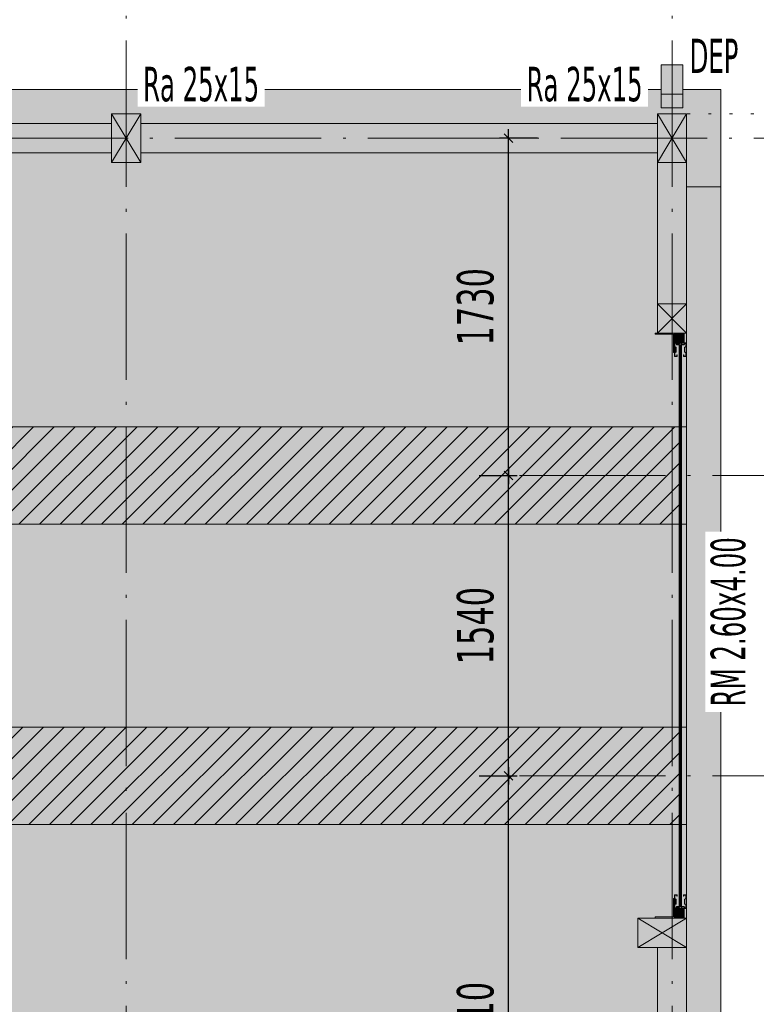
# Model space of a CAD drawing. Header units: millimetres. Extents: x 0 to 1517, y -116 to 725.
# Tile 13 of 256: x 548 to 598, y -21 to 46. Entities that reach past the tile are written whole.
import ezdxf

# ---------------------------------------------------------------- set-up
doc = ezdxf.new("R2010")
doc.units = ezdxf.units.MM
doc.linetypes.add('CADWORK_2', pattern=[1.45, 0.2, -1.25])
doc.linetypes.add('CADWORK_5', pattern=[13.2, 10, -1.5, 0.2, -1.5])
doc.layers.add('Ech.1_100', color=7, linetype='Continuous')
doc.layers.add('Ech.1_75', color=7, linetype='Continuous')
doc.styles.add('tahoma-', font='txt', dxfattribs={"height": 1})
doc.styles.add('tahoma-z-r', font='txt', dxfattribs={"width": 0.704918})
doc.dimstyles.new('ISO-25', dxfattribs={"dimtxt": 2.5, "dimasz": 2.5, "dimexe": 1.25, "dimexo": 0.625, "dimtad": 1, "dimtxsty": 'Standard', "dimcen": 2.5, "dimadec": 0, "dimazin": 0, "dimtfac": 1, "dimtmove": 0, "dimatfit": 3, "dimfxl": 1, "dimarcsym": 0})
pattern_1 = [(45, (0, 0), (-0.7071068, 0.7071068), [])]

# ---------------------------------------------------------------- blocks, each defined once
blk = doc.blocks.new('cw-dimension-symbol5')
at = {"linetype": 'Continuous', "lineweight": -2}
blk.add_hatch(color=0, dxfattribs=at).paths.add_polyline_path([(0, 0), (-1, 0.25), (-1, -0.25)])
at = {"color": 0, "linetype": 'Continuous', "lineweight": -2}
for p, q in [((0, 0), (-1, 0.25)), ((-1, 0.25), (-1, -0.25)), ((-1, -0.25), (0, 0))]:
    blk.add_line(p, q, dxfattribs=at)
blk = doc.blocks.new('*D111')
at = {"layer": 'Defpoints', "color": 0}
for p in [(388.241, 37.322), (591.575, -69.345), (591.575, -69.345)]:
    blk.add_point(p, dxfattribs=at)
at = {"layer": 'Ech.1_75', "color": 0, "linetype": 'Continuous', "lineweight": -2}
for p, q in [((388.241, 37.322), (388.52, 37.853)), ((389.304, 36.764), (590.512, -68.787)), ((591.575, -69.345), (591.853, -68.814))]:
    blk.add_line(p, q, dxfattribs=at)
at = {"layer": 'Ech.1_75', "color": 0, "lineweight": -2, "xscale": 1.200000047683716, "yscale": 1.200000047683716, "zscale": 1.200000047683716}
for p, rotation in [((388.241, 37.322), 152.3189384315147), ((591.575, -69.345), 332.3189384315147)]:
    blk.add_blockref('cw-dimension-symbol5', p, dxfattribs=dict(at, rotation=rotation))
blk = doc.blocks.new('cw-dimension-symbol2')
at = {"color": 0, "linetype": 'Continuous', "lineweight": -2}
for p, q in [((-1, 0), (1, 0)), ((-0.5, -0.5), (0.5, 0.5))]:
    blk.add_line(p, q, dxfattribs=at)
blk = doc.blocks.new('*D129')
at = {"layer": 'Defpoints', "color": 0}
for p in [(579.387, -5.278), (581.387, -5.278), (579.387, -38.745)]:
    blk.add_point(p, dxfattribs=at)
at = {"layer": 'Ech.1_75', "color": 0, "linetype": 'Continuous', "lineweight": -2}
for p, q in [((579.387, -5.278), (581.987, -5.278)), ((581.387, -38.145), (581.387, -5.878)), ((579.387, -38.745), (581.987, -38.745))]:
    blk.add_line(p, q, dxfattribs=at)
at = {"layer": 'Ech.1_75', "color": 0, "lineweight": -2, "xscale": 0.6000000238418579, "yscale": 0.6000000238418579, "zscale": 0.6000000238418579}
for p, rotation in [((581.387, -5.278), 90), ((581.387, -38.745), 270)]:
    blk.add_blockref('cw-dimension-symbol2', p, dxfattribs=dict(at, rotation=rotation))
at = {"layer": 'Ech.1_75', "color": 7, "linetype": 'Continuous', "lineweight": 5, "insert": (579.137, -22.012), "char_height": 2.5, "attachment_point": 5, "rotation": 90, "style": 'tahoma-z-r'}
blk.add_mtext('2510', dxfattribs=at)
blk = doc.blocks.new('*D130')
at = {"layer": 'Defpoints', "color": 0}
for p in [(579.387, 15.255), (581.387, 15.255), (579.387, -5.278)]:
    blk.add_point(p, dxfattribs=at)
at = {"layer": 'Ech.1_75', "color": 0, "linetype": 'Continuous', "lineweight": -2}
for p, q in [((579.387, 15.255), (581.987, 15.255)), ((581.387, -4.678), (581.387, 14.655)), ((579.387, -5.278), (581.987, -5.278))]:
    blk.add_line(p, q, dxfattribs=at)
at = {"layer": 'Ech.1_75', "color": 0, "lineweight": -2, "xscale": 0.6000000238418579, "yscale": 0.6000000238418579, "zscale": 0.6000000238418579}
for p, rotation in [((581.387, 15.255), 90), ((581.387, -5.278), 270)]:
    blk.add_blockref('cw-dimension-symbol2', p, dxfattribs=dict(at, rotation=rotation))
at = {"layer": 'Ech.1_75', "color": 7, "linetype": 'Continuous', "lineweight": 5, "insert": (579.137, 4.988), "char_height": 2.5, "attachment_point": 5, "rotation": 90, "style": 'tahoma-z-r'}
blk.add_mtext('1540', dxfattribs=at)
blk = doc.blocks.new('*D131')
at = {"layer": 'Defpoints', "color": 0}
for p in [(581.387, 38.322), (583.387, 38.322), (579.387, 15.255)]:
    blk.add_point(p, dxfattribs=at)
at = {"layer": 'Ech.1_75', "color": 0, "linetype": 'Continuous', "lineweight": -2}
for p, q in [((583.387, 38.322), (580.787, 38.322)), ((581.387, 15.855), (581.387, 37.722)), ((579.387, 15.255), (581.987, 15.255))]:
    blk.add_line(p, q, dxfattribs=at)
at = {"layer": 'Ech.1_75', "color": 0, "lineweight": -2, "xscale": 0.6000000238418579, "yscale": 0.6000000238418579, "zscale": 0.6000000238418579}
for p, rotation in [((581.387, 38.322), 90), ((581.387, 15.255), 270)]:
    blk.add_blockref('cw-dimension-symbol2', p, dxfattribs=dict(at, rotation=rotation))
at = {"layer": 'Ech.1_75', "color": 7, "linetype": 'Continuous', "lineweight": 5, "insert": (579.137, 26.788), "char_height": 2.5, "attachment_point": 5, "rotation": 90, "style": 'tahoma-z-r'}
blk.add_mtext('1730', dxfattribs=at)

msp = doc.modelspace()

# ---------------------------------------------------------------- hatches: boundary and pattern name
at = {"layer": 'Ech.1_75', "linetype": 'Continuous', "lineweight": 5, "true_color": 0xd7d7ea, "transparency": 33554687}
msp.add_hatch(color=254, dxfattribs=at).paths.add_polyline_path([(593.308, 43.321), (591.841, 43.321), (591.841, 41.322), (593.308, 41.322), (593.308, 43.321)])
at = {"layer": 'Ech.1_75', "linetype": 'Continuous', "lineweight": 5, "true_color": 0xf3f3f3, "transparency": 33554687}
for points in [[(591.841, 41.655), (481.575, 41.655), (481.575, 39.322), (516.908, 39.322), (516.908, 39.988), (518.908, 39.988), (518.908, 39.322), (554.241, 39.322), (554.241, 39.988), (556.241, 39.988), (556.241, 39.322), (591.575, 39.322), (591.575, 39.988), (593.575, 39.988), (593.575, 34.988), (595.908, 34.988), (595.908, 41.655), (593.308, 41.655), (593.308, 40.388), (591.841, 40.388), (591.841, 41.655)], [(388.241, 18.588), (593.068, 18.588), (593.068, 24.195), (593.228, 24.195), (593.228, 18.588), (593.575, 18.588), (593.575, 24.988), (593.415, 24.988), (593.415, 24.322), (593.192, 24.322), (593.281, 24.215), (593.37, 24.215), (593.459, 24.322), (593.548, 24.322), (593.548, 24.051), (593.459, 24.011), (593.459, 23.7), (593.548, 23.66), (593.548, 23.388), (593.37, 23.388), (593.37, 23.495), (593.39, 23.495), (593.39, 23.408), (593.528, 23.408), (593.528, 23.647), (593.439, 23.687), (593.439, 24.024), (593.528, 24.064), (593.528, 24.302), (593.468, 24.302), (593.38, 24.195), (593.272, 24.195), (593.183, 24.302), (593.113, 24.302), (593.024, 24.195), (592.916, 24.195), (592.828, 24.302), (592.768, 24.302), (592.768, 24.064), (592.857, 24.024), (592.857, 23.687), (592.768, 23.647), (592.768, 23.408), (592.906, 23.408), (592.906, 23.495), (592.926, 23.495), (592.926, 23.388), (592.748, 23.388), (592.748, 23.655), (592.668, 23.655), (592.668, 24.908), (591.415, 24.908), (591.415, 24.988), (591.575, 24.988), (591.575, 37.322), (556.241, 37.322), (556.241, 36.655), (554.241, 36.655), (554.241, 37.322), (518.908, 37.322), (518.908, 36.655), (516.908, 36.655), (516.908, 37.322), (435.241, 37.322), (435.241, 36.988), (432.575, 36.988), (432.575, 37.322), (388.241, 37.322), (388.241, 26.988), (388.908, 26.988), (388.908, 24.988), (388.241, 24.988), (388.241, 18.588)], [(595.908, 34.988), (593.575, 34.988), (593.575, -67.012), (595.908, -67.012), (595.908, 34.988)], [(592.801, 24.375), (593.361, 24.375), (593.361, 24.935), (592.801, 24.935), (592.801, 24.375)], [(592.926, 24.215), (593.015, 24.215), (593.104, 24.322), (592.837, 24.322), (592.926, 24.215)], [(592.837, 24.011), (592.748, 24.051), (592.748, 23.66), (592.837, 23.7), (592.837, 24.011)], [(593.575, 18.588), (593.228, 18.588), (593.228, 11.922), (593.575, 11.922), (593.575, 18.588)], [(388.241, -1.945), (593.068, -1.945), (593.068, 11.922), (388.241, 11.922), (388.241, -1.945)], [(593.575, 11.922), (593.228, 11.922), (593.228, -1.945), (593.575, -1.945), (593.575, 11.922)], [(593.575, -1.945), (593.228, -1.945), (593.228, -8.612), (593.575, -8.612), (593.575, -1.945)], [(592.748, -14.074), (592.837, -14.034), (592.837, -13.723), (592.748, -13.683), (592.748, -14.074)], [(593.361, -14.398), (592.801, -14.398), (592.801, -14.958), (593.361, -14.958), (593.361, -14.398)], [(593.015, -14.238), (592.926, -14.238), (592.837, -14.345), (593.104, -14.345), (593.015, -14.238)]]:
    msp.add_hatch(color=7, dxfattribs=at).paths.add_polyline_path(points)
at = {"layer": 'Ech.1_75', "linetype": 'Continuous', "lineweight": 5, "true_color": 0x9595c6, "transparency": 33554687}
msp.add_hatch(color=253, dxfattribs=at).paths.add_polyline_path([(591.841, 40.388), (593.308, 40.388), (593.308, 41.322), (591.841, 41.322), (591.841, 40.388)])
at = {"layer": 'Ech.1_75', "linetype": 'Continuous', "lineweight": 5, "true_color": 0xdcdcdc, "transparency": 33554687}
for points in [[(554.241, 36.655), (556.241, 36.655), (556.241, 39.988), (554.241, 39.988), (554.241, 36.655)], [(591.575, 36.655), (593.575, 36.655), (593.575, 39.988), (591.575, 39.988), (591.575, 36.655)], [(593.575, 26.988), (591.575, 26.988), (591.575, 24.988), (593.575, 24.988), (593.575, 26.988)], [(388.241, 11.922), (593.068, 11.922), (593.068, 18.588), (388.241, 18.588), (388.241, 11.922)], [(388.241, -8.612), (593.068, -8.612), (593.068, -1.945), (388.241, -1.945), (388.241, -8.612)], [(590.241, -17.012), (593.575, -17.012), (593.575, -15.012), (590.241, -15.012), (590.241, -17.012)]]:
    msp.add_hatch(color=254, dxfattribs=at).paths.add_polyline_path(points)
at = {"layer": 'Ech.1_75', "linetype": 'Continuous', "lineweight": 5, "true_color": 0xfdfdfd, "transparency": 33554687}
for points in [[(554.241, 39.322), (518.908, 39.322), (518.908, 37.322), (554.241, 37.322), (554.241, 39.322)], [(556.241, 37.322), (591.575, 37.322), (591.575, 39.322), (556.241, 39.322), (556.241, 37.322)], [(591.575, 26.988), (593.575, 26.988), (593.575, 36.655), (591.575, 36.655), (591.575, 26.988)], [(591.575, -27.345), (593.575, -27.345), (593.575, -17.012), (591.575, -17.012), (591.575, -27.345)]]:
    msp.add_hatch(color=7, dxfattribs=at).paths.add_polyline_path(points)
at = {"layer": 'Ech.1_75', "linetype": 'Continuous', "lineweight": 5, "true_color": 0xb3b3b3, "transparency": 33554687}
for points in [[(592.668, 23.655), (592.748, 23.655), (592.748, 24.988), (591.415, 24.988), (591.415, 24.908), (592.668, 24.908), (592.668, 23.655)], [(592.768, 24.302), (592.828, 24.302), (592.916, 24.195), (593.024, 24.195), (593.113, 24.302), (593.183, 24.302), (593.272, 24.195), (593.38, 24.195), (593.468, 24.302), (593.528, 24.302), (593.528, 24.064), (593.439, 24.024), (593.439, 23.687), (593.528, 23.647), (593.528, 23.408), (593.39, 23.408), (593.39, 23.495), (593.37, 23.495), (593.37, 23.388), (593.548, 23.388), (593.548, 23.66), (593.459, 23.7), (593.459, 24.011), (593.548, 24.051), (593.548, 24.322), (593.459, 24.322), (593.37, 24.215), (593.281, 24.215), (593.192, 24.322), (593.104, 24.322), (593.015, 24.215), (592.926, 24.215), (592.837, 24.322), (592.748, 24.322), (592.748, 24.051), (592.837, 24.011), (592.837, 23.7), (592.748, 23.66), (592.748, 23.388), (592.926, 23.388), (592.926, 23.495), (592.906, 23.495), (592.906, 23.408), (592.768, 23.408), (592.768, 23.647), (592.857, 23.687), (592.857, 24.024), (592.768, 24.064), (592.768, 24.302)], [(592.768, -13.432), (592.906, -13.432), (592.906, -13.518), (592.926, -13.518), (592.926, -13.412), (592.748, -13.412), (592.748, -13.683), (592.837, -13.723), (592.837, -14.034), (592.748, -14.074), (592.748, -14.345), (592.837, -14.345), (592.926, -14.238), (593.015, -14.238), (593.104, -14.345), (593.192, -14.345), (593.281, -14.238), (593.37, -14.238), (593.459, -14.345), (593.548, -14.345), (593.548, -14.074), (593.459, -14.034), (593.459, -13.723), (593.548, -13.683), (593.548, -13.412), (593.37, -13.412), (593.37, -13.518), (593.39, -13.518), (593.39, -13.432), (593.528, -13.432), (593.528, -13.67), (593.439, -13.71), (593.439, -14.047), (593.528, -14.087), (593.528, -14.325), (593.468, -14.325), (593.38, -14.218), (593.272, -14.218), (593.183, -14.325), (593.113, -14.325), (593.024, -14.218), (592.916, -14.218), (592.828, -14.325), (592.768, -14.325), (592.768, -14.087), (592.857, -14.047), (592.857, -13.71), (592.768, -13.67), (592.768, -13.432)], [(592.668, -14.932), (591.415, -14.932), (591.415, -15.012), (592.748, -15.012), (592.748, -13.678), (592.668, -13.678), (592.668, -14.932)]]:
    msp.add_hatch(color=253, dxfattribs=at).paths.add_polyline_path(points)
h = msp.add_hatch(color=253, dxfattribs=at)
h.paths.add_polyline_path([(593.415, 24.988), (592.748, 24.988), (592.748, 24.322), (593.415, 24.322), (593.415, 24.379), (593.415, 24.988)])
h.paths.add_polyline_path([(593.361, 24.375), (592.801, 24.375), (592.801, 24.935), (593.361, 24.935), (593.361, 24.375)])
at = {"layer": 'Ech.1_75', "linetype": 'Continuous', "lineweight": 5, "true_color": 0xb3d6f7, "transparency": 33554687}
for points in [[(593.068, -14.218), (593.109, -14.218), (593.109, 24.195), (593.068, 24.195), (593.068, -14.218)], [(593.109, -14.218), (593.17, -14.218), (593.17, 24.195), (593.109, 24.195), (593.109, -14.218)], [(593.17, -14.218), (593.212, -14.218), (593.212, 24.195), (593.17, 24.195), (593.17, -14.218)], [(593.228, 24.195), (593.212, 24.195), (593.212, -14.218), (593.228, -14.218), (593.228, 24.195)]]:
    msp.add_hatch(color=254, dxfattribs=at).paths.add_polyline_path(points)
at = {"layer": 'Ech.1_75', "linetype": 'Continuous', "lineweight": 5, "transparency": 33554687}
h = msp.add_hatch(dxfattribs=at)
h.set_pattern_fill('CDWK_11', style=0, pattern_type=2)
h.set_pattern_definition(pattern_1)
h.paths.add_polyline_path([(388.241, 11.922), (593.068, 11.922), (593.068, 18.588), (388.241, 18.588), (388.241, 11.922)])
h = msp.add_hatch(dxfattribs=at)
h.set_pattern_fill('CDWK_11', style=0, pattern_type=2)
h.set_pattern_definition(pattern_1)
h.paths.add_polyline_path([(388.241, -8.612), (593.068, -8.612), (593.068, -1.945), (388.241, -1.945), (388.241, -8.612)])
at = {"layer": 'Ech.1_75', "linetype": 'Continuous', "lineweight": 5, "true_color": 0xf3f3f3, "transparency": 33554687}
h = msp.add_hatch(color=7, dxfattribs=at)
h.paths.add_polyline_path([(555.241, -35.412), (593.068, -35.412), (593.068, -30.138), (593.228, -30.138), (593.228, -35.412), (593.575, -35.412), (593.575, -29.345), (593.415, -29.345), (593.415, -30.012), (593.192, -30.012), (593.281, -30.118), (593.37, -30.118), (593.459, -30.012), (593.548, -30.012), (593.548, -30.283), (593.459, -30.323), (593.459, -30.634), (593.548, -30.674), (593.548, -30.945), (593.37, -30.945), (593.37, -30.838), (593.39, -30.838), (593.39, -30.925), (593.528, -30.925), (593.528, -30.687), (593.439, -30.647), (593.439, -30.31), (593.528, -30.27), (593.528, -30.032), (593.468, -30.032), (593.38, -30.138), (593.272, -30.138), (593.183, -30.032), (593.113, -30.032), (593.024, -30.138), (592.916, -30.138), (592.828, -30.032), (592.768, -30.032), (592.768, -30.27), (592.857, -30.31), (592.857, -30.647), (592.768, -30.687), (592.768, -30.925), (592.906, -30.925), (592.906, -30.838), (592.926, -30.838), (592.926, -30.945), (592.748, -30.945), (592.748, -30.678), (592.668, -30.678), (592.668, -29.425), (591.415, -29.425), (591.415, -29.345), (590.241, -29.345), (590.241, -27.345), (591.575, -27.345), (591.575, -17.012), (590.241, -17.012), (590.241, -15.012), (591.415, -15.012), (591.415, -14.932), (592.668, -14.932), (592.668, -13.678), (592.748, -13.678), (592.748, -13.412), (592.926, -13.412), (592.926, -13.518), (592.906, -13.518), (592.906, -13.432), (592.768, -13.432), (592.768, -13.67), (592.857, -13.71), (592.857, -14.047), (592.768, -14.087), (592.768, -14.325), (592.828, -14.325), (592.916, -14.218), (593.024, -14.218), (593.113, -14.325), (593.183, -14.325), (593.272, -14.218), (593.38, -14.218), (593.468, -14.325), (593.528, -14.325), (593.528, -14.087), (593.439, -14.047), (593.439, -13.71), (593.528, -13.67), (593.528, -13.432), (593.39, -13.432), (593.39, -13.518), (593.37, -13.518), (593.37, -13.412), (593.548, -13.412), (593.548, -13.683), (593.459, -13.723), (593.459, -14.034), (593.548, -14.074), (593.548, -14.345), (593.459, -14.345), (593.37, -14.238), (593.281, -14.238), (593.192, -14.345), (593.415, -14.345), (593.415, -15.012), (593.575, -15.012), (593.575, -8.612), (593.228, -8.612), (593.228, -14.218), (593.068, -14.218), (593.068, -8.612), (388.241, -8.612), (388.241, -27.345), (388.908, -27.345), (388.908, -29.345), (388.401, -29.345), (388.401, -29.425), (388.241, -29.425), (388.241, -35.412), (433.908, -35.412), (480.575, -35.412), (517.908, -35.412), (555.241, -35.412)])
h.paths.add_polyline_path([(433.908, -29.678), (432.575, -29.678), (432.575, -27.012), (435.241, -27.012), (435.241, -29.678), (433.908, -29.678)])
h.paths.add_polyline_path([(480.575, -29.678), (479.241, -29.678), (479.241, -27.012), (481.908, -27.012), (481.908, -29.678), (480.575, -29.678)])
h.paths.add_polyline_path([(517.908, -29.678), (516.575, -29.678), (516.575, -27.012), (519.241, -27.012), (519.241, -29.678), (517.908, -29.678)])
h.paths.add_polyline_path([(555.241, -29.678), (553.908, -29.678), (553.908, -27.012), (556.575, -27.012), (556.575, -29.678), (555.241, -29.678)])
at = {"layer": 'Ech.1_75', "linetype": 'Continuous', "lineweight": 5, "true_color": 0xb3b3b3, "transparency": 33554687}
h = msp.add_hatch(color=253, dxfattribs=at)
h.paths.add_polyline_path([(593.415, -14.345), (592.748, -14.345), (592.748, -15.012), (593.415, -15.012), (593.415, -14.954), (593.415, -14.345)])
h.paths.add_polyline_path([(593.361, -14.958), (592.801, -14.958), (592.801, -14.398), (593.361, -14.398), (593.361, -14.958)])

# ---------------------------------------------------------------- linework, layer by layer
at = {"layer": 'Ech.1_75', "color": 9, "linetype": 'Continuous', "lineweight": 5, "transparency": 33554687}
for p, q in [((556.241, 36.655), (554.241, 39.988)), ((556.241, 39.988), (554.241, 36.655)), ((593.575, 36.655), (591.575, 39.988)), ((593.575, 39.988), (591.575, 36.655)), ((591.575, 26.988), (593.575, 24.988)), ((591.575, 24.988), (593.575, 26.988)), ((593.575, -17.012), (590.241, -15.012)), ((593.575, -15.012), (590.241, -17.012))]:
    msp.add_line(p, q, dxfattribs=at)
at = {"layer": 'Ech.1_75', "color": 7, "linetype": 'CADWORK_5', "lineweight": 5}
for points in [[(555.241, -97.012), (555.241, 76.664)], [(592.575, -97.012), (592.575, 76.664)], [(360.575, 38.322), (619.303, 38.322)]]:
    msp.add_lwpolyline(points, dxfattribs=at)
at = {"layer": 'Ech.1_75', "color": 7, "linetype": 'Continuous', "lineweight": 5}
for points in [[(593.308, 43.321), (591.841, 43.321), (591.841, 41.322), (593.308, 41.322), (593.308, 43.321)], [(591.841, 41.655), (481.575, 41.655), (481.575, 39.322), (516.908, 39.322), (516.908, 39.988), (518.908, 39.988), (518.908, 39.322), (554.241, 39.322), (554.241, 39.988), (556.241, 39.988), (556.241, 39.322), (591.575, 39.322), (591.575, 39.988), (593.575, 39.988), (593.575, 34.988), (595.908, 34.988), (595.908, 41.655), (593.308, 41.655), (593.308, 40.388), (591.841, 40.388), (591.841, 41.655)], [(591.841, 40.388), (593.308, 40.388), (593.308, 41.322), (591.841, 41.322), (591.841, 40.388)], [(554.241, 36.655), (556.241, 36.655), (556.241, 39.988), (554.241, 39.988), (554.241, 36.655)], [(591.575, 36.655), (593.575, 36.655), (593.575, 39.988), (591.575, 39.988), (591.575, 36.655)], [(554.241, 39.322), (518.908, 39.322), (518.908, 37.322), (554.241, 37.322), (554.241, 39.322)], [(556.241, 37.322), (591.575, 37.322), (591.575, 39.322), (556.241, 39.322), (556.241, 37.322)], [(591.575, 26.988), (593.575, 26.988), (593.575, 36.655), (591.575, 36.655), (591.575, 26.988)], [(595.908, 34.988), (593.575, 34.988), (593.575, -67.012), (595.908, -67.012), (595.908, 34.988)], [(593.575, 26.988), (591.575, 26.988), (591.575, 24.988), (593.575, 24.988), (593.575, 26.988)], [(592.668, 23.655), (592.748, 23.655), (592.748, 24.988), (591.415, 24.988), (591.415, 24.908), (592.668, 24.908), (592.668, 23.655)], [(593.415, 24.988), (592.748, 24.988), (592.748, 24.322), (593.415, 24.322), (593.415, 24.379), (593.415, 24.988)], [(593.361, 24.375), (592.801, 24.375), (592.801, 24.935), (593.361, 24.935), (593.361, 24.375)], [(592.801, 24.375), (593.361, 24.375), (593.361, 24.935), (592.801, 24.935), (592.801, 24.375)], [(592.768, 24.302), (592.828, 24.302), (592.916, 24.195), (593.024, 24.195), (593.113, 24.302), (593.183, 24.302), (593.272, 24.195), (593.38, 24.195), (593.468, 24.302), (593.528, 24.302), (593.528, 24.064), (593.439, 24.024), (593.439, 23.687), (593.528, 23.647), (593.528, 23.408), (593.39, 23.408), (593.39, 23.495), (593.37, 23.495), (593.37, 23.388), (593.548, 23.388), (593.548, 23.66), (593.459, 23.7), (593.459, 24.011), (593.548, 24.051), (593.548, 24.322), (593.459, 24.322), (593.37, 24.215), (593.281, 24.215), (593.192, 24.322), (593.104, 24.322), (593.015, 24.215), (592.926, 24.215), (592.837, 24.322), (592.748, 24.322), (592.748, 24.051), (592.837, 24.011), (592.837, 23.7), (592.748, 23.66), (592.748, 23.388), (592.926, 23.388), (592.926, 23.495), (592.906, 23.495), (592.906, 23.408), (592.768, 23.408), (592.768, 23.647), (592.857, 23.687), (592.857, 24.024), (592.768, 24.064), (592.768, 24.302)], [(592.926, 24.215), (593.015, 24.215), (593.104, 24.322), (592.837, 24.322), (592.926, 24.215)], [(592.837, 24.011), (592.748, 24.051), (592.748, 23.66), (592.837, 23.7), (592.837, 24.011)], [(593.068, -14.218), (593.109, -14.218), (593.109, 24.195), (593.068, 24.195), (593.068, -14.218)], [(593.109, -14.218), (593.17, -14.218), (593.17, 24.195), (593.109, 24.195), (593.109, -14.218)], [(593.17, -14.218), (593.212, -14.218), (593.212, 24.195), (593.17, 24.195), (593.17, -14.218)], [(593.228, 24.195), (593.212, 24.195), (593.212, -14.218), (593.228, -14.218), (593.228, 24.195)], [(388.241, 11.922), (593.068, 11.922), (593.068, 18.588), (388.241, 18.588), (388.241, 11.922)], [(593.575, 18.588), (593.228, 18.588), (593.228, 11.922), (593.575, 11.922), (593.575, 18.588)], [(388.241, -1.945), (593.068, -1.945), (593.068, 11.922), (388.241, 11.922), (388.241, -1.945)], [(593.575, 11.922), (593.228, 11.922), (593.228, -1.945), (593.575, -1.945), (593.575, 11.922)], [(388.241, -8.612), (593.068, -8.612), (593.068, -1.945), (388.241, -1.945), (388.241, -8.612)], [(593.575, -1.945), (593.228, -1.945), (593.228, -8.612), (593.575, -8.612), (593.575, -1.945)], [(592.768, -13.432), (592.906, -13.432), (592.906, -13.518), (592.926, -13.518), (592.926, -13.412), (592.748, -13.412), (592.748, -13.683), (592.837, -13.723), (592.837, -14.034), (592.748, -14.074), (592.748, -14.345), (592.837, -14.345), (592.926, -14.238), (593.015, -14.238), (593.104, -14.345), (593.192, -14.345), (593.281, -14.238), (593.37, -14.238), (593.459, -14.345), (593.548, -14.345), (593.548, -14.074), (593.459, -14.034), (593.459, -13.723), (593.548, -13.683), (593.548, -13.412), (593.37, -13.412), (593.37, -13.518), (593.39, -13.518), (593.39, -13.432), (593.528, -13.432), (593.528, -13.67), (593.439, -13.71), (593.439, -14.047), (593.528, -14.087), (593.528, -14.325), (593.468, -14.325), (593.38, -14.218), (593.272, -14.218), (593.183, -14.325), (593.113, -14.325), (593.024, -14.218), (592.916, -14.218), (592.828, -14.325), (592.768, -14.325), (592.768, -14.087), (592.857, -14.047), (592.857, -13.71), (592.768, -13.67), (592.768, -13.432)], [(592.668, -14.932), (591.415, -14.932), (591.415, -15.012), (592.748, -15.012), (592.748, -13.678), (592.668, -13.678), (592.668, -14.932)], [(592.748, -14.074), (592.837, -14.034), (592.837, -13.723), (592.748, -13.683), (592.748, -14.074)], [(593.415, -14.345), (592.748, -14.345), (592.748, -15.012), (593.415, -15.012), (593.415, -14.954), (593.415, -14.345)], [(593.361, -14.958), (592.801, -14.958), (592.801, -14.398), (593.361, -14.398), (593.361, -14.958)], [(593.361, -14.398), (592.801, -14.398), (592.801, -14.958), (593.361, -14.958), (593.361, -14.398)], [(593.015, -14.238), (592.926, -14.238), (592.837, -14.345), (593.104, -14.345), (593.015, -14.238)], [(590.241, -17.012), (593.575, -17.012), (593.575, -15.012), (590.241, -15.012), (590.241, -17.012)], [(591.575, -27.345), (593.575, -27.345), (593.575, -17.012), (591.575, -17.012), (591.575, -27.345)]]:
    msp.add_lwpolyline(points, close=True, dxfattribs=at)
at = {"layer": 'Ech.1_75', "color": 9, "linetype": 'CADWORK_2', "lineweight": 5, "elevation": 33.333}
msp.add_lwpolyline([(615.564, 39.988), (593.575, 39.988)], dxfattribs=at)
at = {"layer": 'Ech.1_75', "color": 7, "linetype": 'Continuous', "lineweight": 5}
for points in [[(388.241, 18.588), (593.068, 18.588), (593.068, 24.195), (593.228, 24.195), (593.228, 18.588), (593.575, 18.588), (593.575, 24.988), (593.415, 24.988), (593.415, 24.322), (593.192, 24.322), (593.281, 24.215), (593.37, 24.215), (593.459, 24.322), (593.548, 24.322), (593.548, 24.051), (593.459, 24.011), (593.459, 23.7), (593.548, 23.66), (593.548, 23.388), (593.37, 23.388), (593.37, 23.495), (593.39, 23.495), (593.39, 23.408), (593.528, 23.408), (593.528, 23.647), (593.439, 23.687), (593.439, 24.024), (593.528, 24.064), (593.528, 24.302), (593.468, 24.302), (593.38, 24.195), (593.272, 24.195), (593.183, 24.302), (593.113, 24.302), (593.024, 24.195), (592.916, 24.195), (592.828, 24.302), (592.768, 24.302), (592.768, 24.064), (592.857, 24.024), (592.857, 23.687), (592.768, 23.647), (592.768, 23.408), (592.906, 23.408), (592.906, 23.495), (592.926, 23.495), (592.926, 23.388), (592.748, 23.388), (592.748, 23.655), (592.668, 23.655), (592.668, 24.908), (591.415, 24.908), (591.415, 24.988), (591.575, 24.988), (591.575, 37.322), (556.241, 37.322), (556.241, 36.655), (554.241, 36.655), (554.241, 37.322), (518.908, 37.322)], [(591.575, -27.345), (591.575, -17.012), (590.241, -17.012), (590.241, -15.012), (591.415, -15.012), (591.415, -14.932), (592.668, -14.932), (592.668, -13.678), (592.748, -13.678), (592.748, -13.412), (592.926, -13.412), (592.926, -13.518), (592.906, -13.518), (592.906, -13.432), (592.768, -13.432), (592.768, -13.67), (592.857, -13.71), (592.857, -14.047), (592.768, -14.087), (592.768, -14.325), (592.828, -14.325), (592.916, -14.218), (593.024, -14.218), (593.113, -14.325), (593.183, -14.325), (593.272, -14.218), (593.38, -14.218), (593.468, -14.325), (593.528, -14.325), (593.528, -14.087), (593.439, -14.047), (593.439, -13.71), (593.528, -13.67), (593.528, -13.432), (593.39, -13.432), (593.39, -13.518), (593.37, -13.518), (593.37, -13.412), (593.548, -13.412), (593.548, -13.683), (593.459, -13.723), (593.459, -14.034), (593.548, -14.074), (593.548, -14.345), (593.459, -14.345), (593.37, -14.238), (593.281, -14.238), (593.192, -14.345), (593.415, -14.345), (593.415, -15.012), (593.575, -15.012), (593.575, -8.612), (593.228, -8.612), (593.228, -14.218), (593.068, -14.218), (593.068, -8.612), (388.241, -8.612)]]:
    msp.add_lwpolyline(points, dxfattribs=at)
at = {"layer": 'Ech.1_75', "color": 1, "linetype": 'CADWORK_5', "lineweight": 5, "elevation": 33.333}
for points in [[(582.139, 15.255), (603.997, 15.255)], [(582.139, -5.278), (603.997, -5.278)]]:
    msp.add_lwpolyline(points, dxfattribs=at)

# ---------------------------------------------------------------- dimensions: what is measured, and where the dimension line sits
at = {"layer": 'Ech.1_75', "color": 7, "linetype": 'Continuous', "lineweight": 5}
for base, p1, p2, angle, text, picture, middle, dimtype in [((581.387, 38.322), (579.387, 15.255), (583.387, 38.322), 270, '1730', '*D131', (579.137, 26.788), 160), ((581.387, 15.255), (579.387, -5.278), (579.387, 15.255), 90, '1540', '*D130', (579.137, 4.988), 161), ((581.387, -5.278), (579.387, -38.745), (579.387, -5.278), 90, '2510', '*D129', (579.137, -22.012), 161)]:
    dim = msp.add_linear_dim(base=base, p1=p1, p2=p2, angle=angle, text=text, dimstyle='ISO-25', override={"dimtxt": 2.5, "dimasz": 0.6, "dimexe": 0.6, "dimexo": 0, "dimgap": 0, "dimdec": 2, "dimlfac": 1, "dimtxsty": 'tahoma-z-r', "dimblk": 'cw-dimension-symbol2', "dimclrt": 7, "dimtmove": 2}, dxfattribs=at)
    dim.commit()
    dim.dimension.update_dxf_attribs({"geometry": picture, "text_midpoint": middle, "dimtype": dimtype, "text_rotation": 90})
dim = msp.add_aligned_dim(p1=(388.241, 37.322), p2=(591.575, -69.345), distance=0, text=' ', dimstyle='ISO-25', override={"dimasz": 1.2, "dimexe": 0.6, "dimexo": 0, "dimgap": 0, "dimlfac": 1, "dimblk": 'cw-dimension-symbol5', "dimtmove": 2}, dxfattribs=at)
dim.commit()
dim.dimension.update_dxf_attribs({"geometry": '*D111', "text_midpoint": (0, 0)})

# ---------------------------------------------------------------- next in the draw order: texts
at = {"layer": 'Ech.1_100', "color": 5, "linetype": 'Continuous', "insert": (595.219, -0.543), "char_height": 2.5, "attachment_point": 1, "rotation": 90, "style": 'tahoma-', "bg_fill": 3, "box_fill_scale": 1.15, "bg_fill_color": 256, "bg_fill_true_color": 13158600, "bg_fill_transparency": 33554687}
msp.add_mtext('\\A1;\\fTahoma|b0|i0;\\W0.600000;\\H2.363600;RM 2.60x4.00', dxfattribs=at)
at = {"layer": 'Ech.1_75', "color": 7, "linetype": 'Continuous', "char_height": 2.5, "attachment_point": 1, "style": 'tahoma-', "bg_fill": 3, "box_fill_scale": 1.15, "bg_fill_color": 256, "bg_fill_true_color": 13158600, "bg_fill_transparency": 33554687}
for insert in [(556.402, 43.197), (582.628, 43.197)]:
    msp.add_mtext('\\A1;\\fTahoma|b0|i0;\\W0.600000;\\H2.354800;Ra 25x15', dxfattribs=dict(at, insert=insert))

# ---------------------------------------------------------------- next in the draw order: texts
at = {"layer": 'Ech.1_75', "color": 185, "linetype": 'Continuous', "insert": (593.783, 45.118), "char_height": 2.5, "attachment_point": 1, "style": 'tahoma-', "bg_fill": 3, "box_fill_scale": 1.15, "bg_fill_color": 256, "bg_fill_true_color": 13158600, "bg_fill_transparency": 33554687}
msp.add_mtext('\\A1;\\fTahoma|b0|i0;\\W0.600000;\\H2.346900;DEP', dxfattribs=at)

doc.saveas('drawing.dxf')
